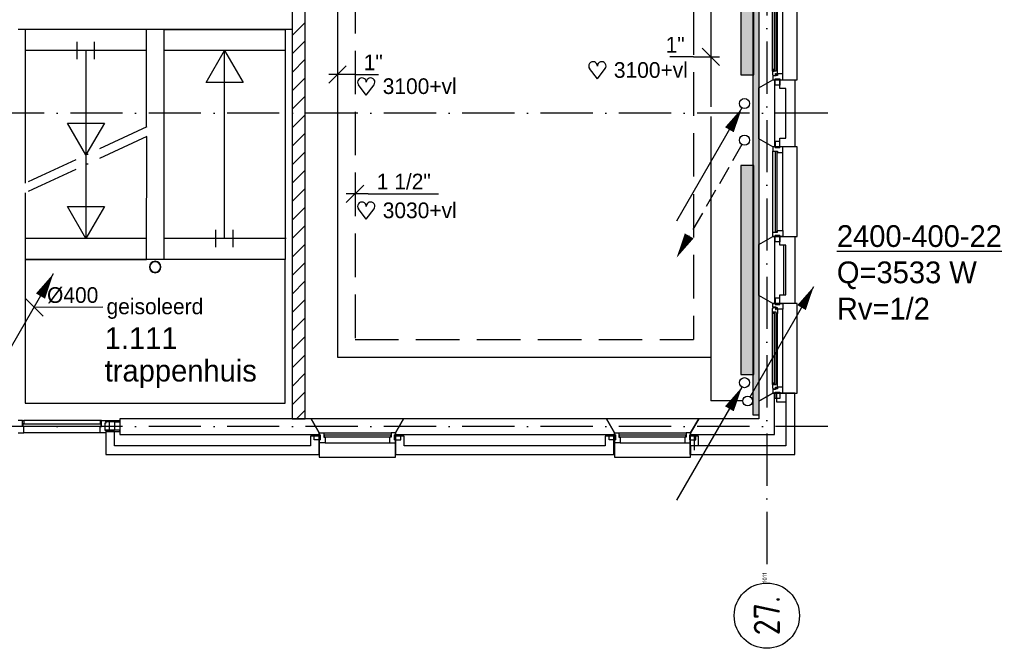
# Model space of a CAD drawing. Extents: x -39327 to 109237, y 358172 to 442272.
# Tile 19 of 96: x 29727 to 41036, y 368847 to 376067. Entities that reach past the tile are written whole.
import ezdxf
from ezdxf.enums import TextEntityAlignment as Align

# ---------------------------------------------------------------- set-up
doc = ezdxf.new("R2010")
doc.units = 0
doc.header["$LTSCALE"] = 100
for name, pattern in [('2322107', [2000, 1000, 1000]), ('2322108', [7, 5, -2]), ('DASHDOT', [9, 6, -1.5, 0, -1.5])]:
    doc.linetypes.add(name, pattern=pattern)
doc.layers.get('0').update_dxf_attribs({"linetype": 'CONTINUOUS'})
for name, color, linetype in [('AL$1----_ALGEMEEN', 7, 'CONTINUOUS'), ('AL$2----_RENVOOI', 7, 'CONTINUOUS'), ('AL$7----_STRAMIEN', 1, 'DASHDOT'), ('AL21----_BUITENWAND', 4, 'CONTINUOUS'), ('AL21K---_ISOLATIE', 1, 'CONTINUOUS'), ('AL24----_TRAPPEN', 7, 'CONTINUOUS'), ('AL28----_KONSTRUKTIE', 3, 'CONTINUOUS'), ('AL31----_BUITENKOZ', 7, 'CONTINUOUS'), ('ALN-----_BLOCKNAAM', 2, 'CONTINUOUS'), ('ALXA3---_VOLZWART', 14, 'CONTINUOUS'), ('ALXAB---_PREFABBETON', 1, 'CONTINUOUS'), ('ALXOU---_GLAS', 7, 'CONTINUOUS'), ('BOUW', 8, 'CONTINUOUS'), ('KABELGOOT1', 8, 'CONTINUOUS'), ('WI561---', 1, 'CONTINUOUS'), ('WL561---', 4, 'CONTINUOUS'), ('WL561---_AANVOER', 4, 'CONTINUOUS'), ('WL561---_RETOUR', 4, 'CONTINUOUS'), ('WL570---', 3, 'CONTINUOUS'), ('WL570---_RETOUR', 3, 'CONTINUOUS'), ('WM561---', 1, 'CONTINUOUS'), ('WM570---', 1, 'CONTINUOUS')]:
    doc.layers.add(name, color=color, linetype=linetype)
doc.styles.add('BURO-018', font='BUROFONT.shx', dxfattribs={"height": 180})
doc.styles.add('BURO-025', font='BUROFONT.shx', dxfattribs={"height": 250})
doc.styles.get("Standard").update_dxf_attribs({"font": 'ISOCP'})

# ---------------------------------------------------------------- blocks, each defined once
blk = doc.blocks.new('1011')
at = {"layer": 'AL$7----_STRAMIEN', "color": 7, "linetype": 'CONTINUOUS'}
blk.add_circle((-750, 0), 750, dxfattribs=at)
at = {"layer": 'ALN-----_BLOCKNAAM', "linetype": 'CONTINUOUS'}
blk.add_text('1011', height=100, dxfattribs=at).set_placement((0, 0))
blk = doc.blocks.new('2322401')
at = {"color": 0, "linetype": 'CONTINUOUS'}
for p, q in [((-0.5, 0.5, 1), (-0.5, 0.5)), ((-0.5, 0.5, 1), (-0.5, -0.5, 1)), ((0.5, 0.5, 1), (-0.5, 0.5, 1)), ((0.5, 0.5), (-0.5, 0.5)), ((-0.5, 0.5), (-0.5, -0.5)), ((0.5, 0.5, 1), (0.5, 0.5)), ((0.5, -0.5, 1), (0.5, 0.5, 1)), ((0.5, -0.5), (0.5, 0.5)), ((-0.5, -0.5, 1), (-0.5, -0.5)), ((-0.5, -0.5, 1), (0.5, -0.5, 1)), ((-0.5, -0.5), (0.5, -0.5)), ((0.5, -0.5, 1), (0.5, -0.5))]:
    blk.add_line(p, q, dxfattribs=at)
blk = doc.blocks.new('CVHATCH1')
at = {"color": 0, "linetype": 'CONTINUOUS'}
blk.add_solid([(-0.5, -0.5), (0.5, -0.5), (-0.5, 0.5), (0.5, 0.5)], dxfattribs=at)
blk = doc.blocks.new('LU-PIJL1')
at = {"color": 0, "linetype": 'CONTINUOUS'}
blk.add_line((0, 0), (10.12, 17.54), dxfattribs=at)
blk.add_lwpolyline([(10.12, 17.54, 0, 1.5, 0), (8.25, 14.29, 1.5, 1.5, 0)], format="xyseb", dxfattribs=at)
blk = doc.blocks.new('CVRINFO2')
at = {"color": 0, "linetype": 'CONTINUOUS', "style": 'BURO-025'}
for tag, p in [('CV_TEXT125', (0, 0)), ('CV_TEXT225', (0, -4.17)), ('CV_TEXT325', (0, -8.33)), ('CV_TEXT425', (0, -12.5))]:
    blk.add_attdef(tag, p, '', height=2.5, dxfattribs=at)
blk = doc.blocks.new('LDV4107')
at = {"color": 0, "linetype": 'CONTINUOUS'}
blk.add_line((-0.25, -0.433), (-6.75, -11.691), dxfattribs=at)
blk.add_lwpolyline([(-0.25, -0.433, 0, 1, 0), (-1.5, -2.598, 1, 1, 0)], format="xyseb", dxfattribs=at)
blk.add_circle((0, 0), 0.5, dxfattribs=at)
blk = doc.blocks.new('LDV2108')
at = {"color": 0, "linetype": 'CONTINUOUS'}
for p, q in [((-0.25, -0.433), (-1.187, -2.057)), ((-1.562, -2.706), (-2.5, -4.33)), ((-2.875, -4.98), (-3.812, -6.603)), ((-4.187, -7.253), (-5.125, -8.877)), ((-5.5, -9.526), (-6.437, -11.15))]:
    blk.add_line(p, q, dxfattribs=at)
blk.add_lwpolyline([(-6.75, -11.691, 0, 1, 0), (-5.5, -9.526, 1, 1, 0)], format="xyseb", dxfattribs=at)
blk.add_circle((0, 0), 0.5, dxfattribs=at)
blk = doc.blocks.new('LDV1107')
at = {"color": 0, "linetype": 'CONTINUOUS'}
blk.add_line((0.25, 0.43), (6.75, 11.69), dxfattribs=at)
blk.add_lwpolyline([(6.75, 11.69, 0, 1, 0), (5.5, 9.53, 1, 1, 0)], format="xyseb", dxfattribs=at)
blk.add_circle((0, 0), 0.5, dxfattribs=at)
blk = doc.blocks.new('*U254', base_point=(32054, 390186))
at = {"color": 0, "linetype": 'CONTINUOUS'}
for p, q in [((31954, 390286), (32154, 390086)), ((31854, 390186), (31584, 390186)), ((31854, 390186), (32154, 390186))]:
    blk.add_line(p, q, dxfattribs=at)
at = {"color": 0, "linetype": 'CONTINUOUS', "style": 'BURO-018'}
blk.add_text('1"', height=180, dxfattribs=at).set_placement((31754, 390236), align=Align.RIGHT)
blk = doc.blocks.new('HART')
at = {"color": 1}
for q in [(-39.7, 52.4), (39.7, 52.4)]:
    blk.add_line((0, 0), q, dxfattribs=at)
for centre, start, end in [((-22.1, 65.7), 0, 217.1867), ((22.1, 65.7), 322.8133, 180)]:
    blk.add_arc(centre, 22.1, start, end, dxfattribs=at)
blk = doc.blocks.new('*U257', base_point=(27968, 374068))
at = {"color": 0, "linetype": 'CONTINUOUS'}
for p, q in [((28068, 374168), (27868, 373968)), ((28118, 374068), (27868, 374068)), ((28118, 374068), (28928, 374068))]:
    blk.add_line(p, q, dxfattribs=at)
at = {"color": 0, "linetype": 'CONTINUOUS', "style": 'BURO-018'}
blk.add_text('1 1/2"', height=180, dxfattribs=at).set_placement((28218, 374118))
blk = doc.blocks.new('*U258', base_point=(27768, 375437))
at = {"color": 0, "linetype": 'CONTINUOUS'}
for p, q in [((27868, 375537), (27668, 375337)), ((27968, 375437), (27668, 375437)), ((27968, 375437), (28238, 375437))]:
    blk.add_line(p, q, dxfattribs=at)
at = {"color": 0, "linetype": 'CONTINUOUS', "style": 'BURO-018'}
blk.add_text('1"', height=180, dxfattribs=at).set_placement((28068, 375487))
blk = doc.blocks.new('A$C6E6F3BC9')
at = {"layer": 'KABELGOOT1'}
h = blk.add_hatch(dxfattribs=at)
h.set_pattern_fill('DOTS', color=256, scale=20, style=0)
h.set_pattern_definition([(0, (-2505.993, 85430.135), (15.875, 31.75), [0, -31.75])])
h.paths.add_polyline_path([(30101, 19561), (30036, 19561), (30036, 0), (30101, 0)])
for p, q in [((30036, 0), (30036, 19585)), ((30101, 19585), (30101, 0)), ((30101, 0), (30036, 0))]:
    blk.add_line(p, q, dxfattribs=at)

msp = doc.modelspace()

# ---------------------------------------------------------------- linework, layer by layer
at = {"color": 8, "linetype": 'CONTINUOUS'}
for radius, start, end in [(65.7, 0, 180), (65.7, 180, 0), (60.9, 0, 180), (60.9, 180, 0)]:
    msp.add_arc((31283.2, 373226.8), radius, start, end, dxfattribs=at)
at = {"layer": 'AL$1----_ALGEMEEN', "color": 8}
msp.add_line((31381.9, 375273.8), (31381.9, 375273.8), dxfattribs=at)
at = {"layer": 'AL$2----_RENVOOI', "color": 8}
for p, q in [((32857.5, 375953.8), (29710.5, 375953.8)), ((31184.6, 375713.8), (29790, 375713.8)), ((32776.5, 375713.8), (31384.6, 375713.8)), ((31184.8, 373553.8), (29790.6, 373553.8)), ((32787.4, 373554), (31395.5, 373554))]:
    msp.add_line(p, q, dxfattribs=at)
at = {"layer": 'AL$7----_STRAMIEN', "color": 1}
for p, q in [((38308, 438822.2), (38308, 369596.9)), ((39009.2, 374992.8), (20760, 374992.8)), ((39009.2, 371392.8), (20760, 371392.8))]:
    msp.add_line(p, q, dxfattribs=at)
at = {"layer": 'AL21----_BUITENWAND', "color": 8}
for p, q in [((38459, 375277.8), (38459, 375377.8)), ((38459, 375377.8), (38628, 375377.8)), ((38628, 375377.8), (38628, 374607.8)), ((38528, 375277.8), (38459, 375277.8)), ((38528, 374707.8), (38528, 375277.8)), ((38459, 374707.8), (38528, 374707.8)), ((38459, 374607.8), (38459, 374707.8)), ((38628, 374607.8), (38459, 374607.8)), ((38459, 373477.8), (38459, 373577.8)), ((38459, 373577.8), (38628, 373577.8)), ((38628, 373577.8), (38628, 372807.8)), ((38528, 373477.8), (38459, 373477.8)), ((38528, 372907.8), (38528, 373477.8)), ((38459, 372907.8), (38528, 372907.8)), ((38459, 372807.8), (38459, 372907.8)), ((38628, 372807.8), (38459, 372807.8)), ((38628, 371777.8), (38418, 371777.8)), ((38418, 371777.8), (38418, 371677.8)), ((38628, 371777.8), (38528, 371777.8)), ((38528, 371777.8), (38528, 371172.8)), ((38528, 371777.8), (38528, 371172.8)), ((38628, 371777.8), (38528, 371777.8)), ((38628, 371072.8), (38628, 371777.8)), ((38628, 371072.8), (38628, 371777.8)), ((38628, 371072.8), (38628, 371777.8)), ((38418, 371677.8), (38528, 371677.8)), ((38528, 371677.8), (38528, 371172.8)), ((30817, 371338.3), (30717, 371338.3)), ((30717, 371338.3), (30717, 371072.8)), ((30817, 371172.8), (30817, 371338.3)), ((33068, 371282.8), (33068, 371172.8)), ((33168, 371282.8), (33068, 371282.8)), ((33168, 371072.8), (33168, 371282.8)), ((34143, 371282.8), (34043, 371282.8)), ((34043, 371282.8), (34043, 371072.8)), ((34143, 371172.8), (34143, 371282.8)), ((36450, 371282.8), (36450, 371172.8)), ((36550, 371282.8), (36450, 371282.8)), ((36550, 371072.8), (36550, 371282.8)), ((37425, 371282.8), (37425, 371072.8)), ((37525, 371282.8), (37425, 371282.8)), ((37525, 371172.8), (37525, 371282.8)), ((33068, 371172.8), (30817, 371172.8)), ((36450, 371172.8), (34143, 371172.8)), ((38528, 371172.8), (37433, 371172.8)), ((37433, 371172.8), (37433, 371072.8)), ((38528, 371172.8), (37433, 371172.8)), ((37433, 371172.8), (37433, 371072.8)), ((38528, 371172.8), (37525, 371172.8)), ((30717, 371072.8), (33168, 371072.8)), ((34043, 371072.8), (36550, 371072.8)), ((37425, 371072.8), (38628, 371072.8)), ((37433, 371072.8), (38628, 371072.8)), ((37433, 371072.8), (38628, 371072.8))]:
    msp.add_line(p, q, dxfattribs=at)
at = {"layer": 'AL21K---_ISOLATIE', "color": 8, "linetype": 'CONTINUOUS'}
for p, q in [((38398, 375277.8), (38398, 374707.8)), ((38398, 373477.8), (38398, 372907.8)), ((38498, 373477.8), (38498, 372907.8))]:
    msp.add_line(p, q, dxfattribs=at)
at = {"layer": 'AL24----_TRAPPEN', "color": 8}
for p, q in [((31184.6, 375953.8), (29790, 375953.8)), ((29790, 375953.8), (29791.4, 374189.3)), ((31184.6, 374836.9), (31184.6, 375953.8)), ((31384.6, 373313.8), (31384.6, 375953.8)), ((31384.6, 375953.8), (32776.5, 375953.8)), ((32776.5, 375953.8), (32776.5, 373313.8)), ((30387.3, 375613.8), (30387.3, 375813.8)), ((30587.3, 375613.8), (30587.3, 375813.8)), ((30487.3, 375713.8), (30487.3, 373553.8)), ((31868.9, 375347.2), (32080.5, 375713.8)), ((32079.2, 373553.8), (32079.2, 375713.8)), ((32080.5, 375713.8), (32292.2, 375347.2)), ((32292.2, 375347.2), (31868.9, 375347.2)), ((30487.3, 374513.8), (30275.7, 374880.3)), ((30275.7, 374880.3), (30698.9, 374880.3)), ((30698.9, 374880.3), (30487.3, 374513.8)), ((31184.6, 373313.8), (31186, 374727.3)), ((29791.4, 374079.1), (29790.3, 373313.8)), ((30487.3, 373553.8), (30275.7, 373920.3)), ((30275.7, 373920.3), (30698.9, 373920.3)), ((30698.9, 373920.3), (30487.3, 373553.8)), ((31979.2, 373453.8), (31979.2, 373653.8)), ((32179.2, 373453.8), (32179.2, 373653.8)), ((29790, 373313.8), (29790, 371663.8)), ((32776.5, 373313.8), (29790, 373313.8)), ((29790.3, 373313.8), (31184.6, 373313.8)), ((32776.5, 373313.8), (31384.6, 373313.8)), ((32776.5, 371663.8), (32776.5, 373313.8)), ((29790, 371663.8), (32776.5, 371663.8))]:
    msp.add_line(p, q, dxfattribs=at)
at = {"layer": 'AL24----_TRAPPEN', "color": 8, "linetype": 'DASHDOT'}
for p, q in [((31186, 374837.5), (29791.4, 374189.3)), ((31186, 374727.3), (29791.4, 374079.1))]:
    msp.add_line(p, q, dxfattribs=at)
at = {"layer": 'AL28----_KONSTRUKTIE', "color": 8}
for p, q in [((32855, 377446.8), (32855, 371482.8)), ((33005, 371482.8), (33005, 377446.8)), ((38218, 375285.4), (38378, 375377.8)), ((38378, 375377.8), (38398, 375377.8)), ((38398, 375377.8), (38398, 374607.8)), ((38218, 374700.1), (38218, 375285.4)), ((38378, 374607.8), (38218, 374700.1)), ((38398, 374607.8), (38378, 374607.8)), ((38218, 373485.4), (38378, 373577.8)), ((38378, 373577.8), (38398, 373577.8)), ((38398, 373577.8), (38398, 372807.8)), ((38218, 372900.1), (38218, 373485.4)), ((38378, 372807.8), (38218, 372900.1)), ((38398, 372807.8), (38378, 372807.8)), ((32855, 371482.8), (33005, 371482.8)), ((34135.4, 371482.8), (34043, 371322.8)), ((36465.6, 371482.8), (34135.4, 371482.8)), ((36558, 371322.8), (36465.6, 371482.8)), ((34043, 371322.8), (34043, 371302.8)), ((34043, 371302.8), (36558, 371302.8)), ((36558, 371302.8), (36558, 371322.8))]:
    msp.add_line(p, q, dxfattribs=at)
at = {"layer": 'AL28----_KONSTRUKTIE', "color": 8, "linetype": 'CONTINUOUS'}
for p, q in [((38378, 371777.8), (38218, 371685.4)), ((38398, 371777.8), (38378, 371777.8)), ((38398, 371302.8), (38398, 371777.8)), ((38218, 371685.4), (38218, 371482.8)), ((33075.6, 371482.8), (30877, 371482.8)), ((30877, 371482.8), (30877, 371302.8)), ((33168, 371322.8), (33075.6, 371482.8)), ((37525.4, 371482.8), (37433, 371322.8)), ((38218, 371482.8), (37525.4, 371482.8)), ((30877, 371302.8), (33168, 371302.8)), ((33168, 371302.8), (33168, 371322.8)), ((37433, 371322.8), (37433, 371302.8)), ((37433, 371302.8), (38398, 371302.8))]:
    msp.add_line(p, q, dxfattribs=at)
at = {"layer": 'AL31----_BUITENKOZ', "color": 8}
for p, q in [((38218, 376500.1), (38218, 375285.4)), ((38658, 375377.8), (38658, 376407.8)), ((38375, 375477), (38375, 376308.6)), ((38429, 375491.9), (38429, 376293.6)), ((38492, 375444.8), (38492, 376340.8)), ((38416, 375477), (38375, 375477)), ((38375, 375477), (38375, 375434.5)), ((38390.8, 375494), (38377.3, 375494)), ((38377.3, 375494), (38377.3, 375477)), ((38377.3, 375477), (38390.8, 375477)), ((38390.8, 375477), (38390.8, 375494)), ((38429, 375491.9), (38416, 375494)), ((38416, 375494), (38416, 375477)), ((38429, 375444.8), (38429, 375491.9)), ((38218, 375285.4), (38378, 375377.8)), ((38375, 375434.5), (38379.2, 375432)), ((38414, 375421.8), (38378, 375421.8)), ((38378, 375421.8), (38378, 375377.8)), ((38378, 375377.8), (38658, 375377.8)), ((38378, 375377.8), (38403, 375377.8)), ((38379.2, 375432), (38379.2, 375425)), ((38379.2, 375425), (38409, 375425)), ((38403, 375387.8), (38459, 375387.8)), ((38403, 375316.8), (38403, 375387.8)), ((38403, 375377.8), (38403, 375387.8)), ((38403, 375387.8), (38459, 375387.8)), ((38409, 375425), (38409, 375447.5)), ((38409, 375447.5), (38414, 375447.5)), ((38414, 375447.5), (38414, 375439.5)), ((38414, 375439.5), (38429, 375439.5)), ((38429, 375427.8), (38414, 375427.8)), ((38414, 375427.8), (38414, 375421.8)), ((38492, 375444.8), (38429, 375444.8)), ((38429, 375444.8), (38429, 375427.8)), ((38429, 375439.5), (38429, 375444.8)), ((38459, 375387.8), (38459, 375316.8)), ((38459, 375387.8), (38459, 375377.8)), ((38459, 375377.8), (38492, 375377.8)), ((38492, 375377.8), (38492, 375444.8)), ((38459, 375316.8), (38403, 375316.8)), ((38378, 374607.8), (38218, 374700.1)), ((38218, 374700.1), (38218, 373485.4)), ((38459, 374668.8), (38403, 374668.8)), ((38403, 374668.8), (38403, 374597.8)), ((38459, 374597.8), (38459, 374668.8)), ((38658, 374607.8), (38378, 374607.8)), ((38378, 373627.8), (38378, 374557.8)), ((38403, 374597.8), (38459, 374597.8)), ((38658, 373577.8), (38658, 374607.8)), ((38492, 373644.8), (38492, 374540.8)), ((38218, 373485.4), (38378, 373577.8)), ((38378, 373577.8), (38658, 373577.8)), ((38403, 373587.8), (38459, 373587.8)), ((38403, 373516.8), (38403, 373587.8)), ((38459, 373587.8), (38459, 373516.8)), ((38459, 373516.8), (38403, 373516.8)), ((38378, 372807.8), (38218, 372900.1)), ((38218, 372900.1), (38218, 371685.4)), ((38459, 372868.8), (38403, 372868.8)), ((38403, 372868.8), (38403, 372797.8)), ((38459, 372797.8), (38459, 372868.8)), ((38375, 372751.1), (38379.2, 372753.5)), ((38375, 372708.6), (38375, 372751.1)), ((38658, 372807.8), (38378, 372807.8)), ((38378, 372807.8), (38403, 372807.8)), ((38378, 372763.8), (38378, 372807.8)), ((38414, 372763.8), (38378, 372763.8)), ((38379.2, 372753.5), (38379.2, 372760.6)), ((38379.2, 372760.6), (38409, 372760.6)), ((38403, 372807.8), (38403, 372797.8)), ((38403, 372797.8), (38459, 372797.8)), ((38403, 372797.8), (38459, 372797.8)), ((38409, 372760.6), (38409, 372738.1)), ((38414, 372757.8), (38414, 372763.8)), ((38429, 372757.8), (38414, 372757.8)), ((38414, 372738.1), (38414, 372746.1)), ((38414, 372746.1), (38429, 372746.1)), ((38429, 372740.8), (38429, 372757.8)), ((38429, 372746.1), (38429, 372740.8)), ((38459, 372797.8), (38459, 372807.8)), ((38459, 372807.8), (38492, 372807.8)), ((38492, 372807.8), (38492, 372740.8)), ((38658, 371777.8), (38658, 372807.8)), ((38416, 372708.6), (38375, 372708.6)), ((38375, 371877), (38375, 372708.6)), ((38377.3, 372708.6), (38390.8, 372708.6)), ((38377.3, 372691.6), (38377.3, 372708.6)), ((38390.8, 372691.6), (38377.3, 372691.6)), ((38390.8, 372708.6), (38390.8, 372691.6)), ((38409, 372738.1), (38414, 372738.1)), ((38416, 372691.6), (38416, 372708.6)), ((38429, 372693.6), (38416, 372691.6)), ((38492, 372740.8), (38429, 372740.8)), ((38429, 372740.8), (38429, 372693.6)), ((38429, 371891.9), (38429, 372693.6)), ((38492, 371844.8), (38492, 372740.8)), ((38416, 371877), (38375, 371877)), ((38375, 371877), (38375, 371834.5)), ((38390.8, 371894), (38377.3, 371894)), ((38377.3, 371894), (38377.3, 371877)), ((38377.3, 371877), (38390.8, 371877)), ((38390.8, 371877), (38390.8, 371894)), ((38409, 371825), (38409, 371847.5)), ((38409, 371847.5), (38414, 371847.5)), ((38414, 371847.5), (38414, 371839.5)), ((38429, 371891.9), (38416, 371894)), ((38416, 371894), (38416, 371877)), ((38429, 371844.8), (38429, 371891.9)), ((38492, 371844.8), (38429, 371844.8)), ((38429, 371844.8), (38429, 371827.8)), ((38429, 371839.5), (38429, 371844.8)), ((38492, 371777.8), (38492, 371844.8)), ((38218, 371685.4), (38378, 371777.8)), ((38375, 371834.5), (38379.2, 371832)), ((38414, 371821.8), (38378, 371821.8)), ((38378, 371821.8), (38378, 371777.8)), ((38378, 371777.8), (38658, 371777.8)), ((38378, 371777.8), (38403, 371777.8)), ((38379.2, 371832), (38379.2, 371825)), ((38379.2, 371825), (38409, 371825)), ((38403, 371787.8), (38459, 371787.8)), ((38403, 371716.8), (38403, 371787.8)), ((38403, 371777.8), (38403, 371787.8)), ((38403, 371787.8), (38459, 371787.8)), ((38414, 371839.5), (38429, 371839.5)), ((38429, 371827.8), (38414, 371827.8)), ((38414, 371827.8), (38414, 371821.8)), ((38459, 371787.8), (38459, 371716.8)), ((38459, 371787.8), (38459, 371777.8)), ((38459, 371777.8), (38492, 371777.8)), ((38459, 371716.8), (38403, 371716.8)), ((30650, 371461.8), (29775, 371461.8)), ((34135.4, 371482.8), (33075.6, 371482.8)), ((33075.6, 371482.8), (33168, 371322.8)), ((34043, 371322.8), (34135.4, 371482.8)), ((37525.4, 371482.8), (36465.6, 371482.8)), ((36465.6, 371482.8), (36558, 371322.8)), ((37433, 371322.8), (37525.4, 371482.8)), ((30650, 371322.8), (29775, 371322.8)), ((33107, 371241.8), (33107, 371297.8)), ((33107, 371297.8), (33178, 371297.8)), ((33168, 371322.8), (33168, 371042.8)), ((33178, 371297.8), (33178, 371241.8)), ((33218, 371322.8), (33993, 371322.8)), ((34033, 371297.8), (34033, 371241.8)), ((34104, 371297.8), (34033, 371297.8)), ((34043, 371042.8), (34043, 371322.8)), ((34104, 371241.8), (34104, 371297.8)), ((36497, 371241.8), (36497, 371297.8)), ((36497, 371297.8), (36568, 371297.8)), ((36558, 371322.8), (36558, 371042.8)), ((36568, 371297.8), (36568, 371241.8)), ((36608, 371322.8), (37383, 371322.8)), ((37423, 371297.8), (37423, 371241.8)), ((37494, 371297.8), (37423, 371297.8)), ((37433, 371042.8), (37433, 371322.8)), ((37494, 371241.8), (37494, 371297.8)), ((33178, 371241.8), (33107, 371241.8)), ((33235, 371208.8), (33976, 371208.8)), ((34033, 371241.8), (34104, 371241.8)), ((36568, 371241.8), (36497, 371241.8)), ((36625, 371208.8), (37366, 371208.8)), ((37423, 371241.8), (37494, 371241.8)), ((33168, 371042.8), (34043, 371042.8)), ((36558, 371042.8), (37433, 371042.8))]:
    msp.add_line(p, q, dxfattribs=at)
at = {"layer": 'AL31----_BUITENKOZ', "color": 8, "linetype": 'CONTINUOUS'}
for p, q in [((38393, 376306.6), (38393, 375479)), ((38414, 375479), (38414, 376306.6)), ((38393, 375479), (38414, 375479)), ((38403, 374607.8), (38378, 374607.8)), ((38378, 374607.8), (38378, 374557.8)), ((38378, 374557.8), (38378, 374557.8)), ((38378, 374557.8), (38429, 374557.8)), ((38403, 374597.8), (38403, 374607.8)), ((38403, 374607.8), (38403, 374607.8)), ((38459, 374597.8), (38403, 374597.8)), ((38429, 374557.8), (38429, 374540.8)), ((38492, 374607.8), (38459, 374607.8)), ((38459, 374607.8), (38459, 374597.8)), ((38492, 374540.8), (38492, 374607.8)), ((38425, 374552.8), (38404, 374552.8)), ((38404, 374552.8), (38404, 373632.8)), ((38425, 373632.8), (38425, 374552.8)), ((38429, 374540.8), (38492, 374540.8)), ((38492, 374540.8), (38492, 374540.8)), ((38492, 374540.8), (38492, 374540.8)), ((38492, 374540.8), (38492, 374540.8)), ((38492, 374540.8), (38492, 374540.8)), ((38378, 373627.8), (38378, 373627.8)), ((38378, 373627.8), (38429, 373627.8)), ((38378, 373577.8), (38378, 373627.8)), ((38403, 373577.8), (38378, 373577.8)), ((38459, 373587.8), (38403, 373587.8)), ((38403, 373587.8), (38403, 373577.8)), ((38403, 373577.8), (38403, 373577.8)), ((38404, 373632.8), (38425, 373632.8)), ((38429, 373627.8), (38429, 373644.8)), ((38429, 373644.8), (38492, 373644.8)), ((38459, 373577.8), (38459, 373587.8)), ((38492, 373577.8), (38459, 373577.8)), ((38492, 373644.8), (38492, 373644.8)), ((38492, 373644.8), (38492, 373644.8)), ((38492, 373644.8), (38492, 373644.8)), ((38492, 373644.8), (38492, 373644.8)), ((38492, 373644.8), (38492, 373577.8)), ((38414, 372706.6), (38393, 372706.6)), ((38393, 372706.6), (38393, 371879)), ((38414, 371879), (38414, 372706.6)), ((38393, 371879), (38414, 371879)), ((29758, 371461.8), (29708, 371461.8)), ((29758, 371423.8), (29758, 371461.8)), ((29758, 371461.8), (29775, 371461.8)), ((29758, 371394.8), (29758, 371461.8)), ((29775, 371423.8), (29758, 371423.8)), ((29775, 371394.8), (29758, 371394.8)), ((29775, 371461.8), (29775, 371423.8)), ((29775, 371341.8), (29775, 371394.8)), ((30650, 371461.8), (30650, 371423.8)), ((30667, 371461.8), (30650, 371461.8)), ((30650, 371423.8), (30667, 371423.8)), ((30650, 371341.8), (30650, 371394.8)), ((30650, 371394.8), (30667, 371394.8)), ((30667, 371423.8), (30667, 371461.8)), ((30667, 371461.8), (30717, 371461.8)), ((30667, 371394.8), (30667, 371461.8)), ((30717, 371432.3), (30703, 371432.3)), ((30703, 371432.3), (30703, 371353.3)), ((30717, 371432.3), (30703, 371432.3)), ((30703, 371432.3), (30703, 371352.3)), ((30717, 371446.8), (30717, 371461.8)), ((30717, 371461.8), (30877, 371461.8)), ((30717, 371461.8), (30717, 371455.8)), ((30717, 371455.8), (30717, 371441.8)), ((30877, 371446.8), (30717, 371446.8)), ((30717, 371446.8), (30717, 371432.3)), ((30758, 371446.8), (30717, 371446.8)), ((30717, 371441.8), (30717, 371441.8)), ((30717, 371441.8), (30717, 371432.3)), ((30758, 371353.3), (30758, 371446.8)), ((30821, 371353.3), (30821, 371446.8)), ((30821, 371446.8), (30877, 371446.8)), ((30877, 371461.8), (30877, 371446.8)), ((30877, 371446.8), (30877, 371353.3)), ((29708, 371322.8), (29726.9, 371322.8)), ((29726.9, 371322.8), (29775, 371322.8)), ((29775, 371333.8), (29775, 371341.8)), ((29775, 371329.8), (29775, 371333.8)), ((29775, 371322.8), (29775, 371329.8)), ((30650, 371333.8), (30650, 371341.8)), ((30650, 371329.8), (30650, 371333.8)), ((30650, 371322.8), (30650, 371329.8)), ((30698.1, 371322.8), (30650, 371322.8)), ((30717, 371322.8), (30698.1, 371322.8)), ((30703, 371353.3), (30717, 371353.3)), ((30703, 371352.3), (30717, 371352.3)), ((30717, 371353.3), (30717, 371338.3)), ((30877, 371353.3), (30717, 371353.3)), ((30717, 371353.3), (30717, 371353.3)), ((30717, 371353.3), (30758, 371353.3)), ((30717, 371352.3), (30717, 371342.8)), ((30717, 371342.8), (30717, 371342.8)), ((30717, 371342.8), (30717, 371328.8)), ((30717, 371338.3), (30877, 371338.3)), ((30717, 371328.8), (30717, 371322.8)), ((30877, 371353.3), (30821, 371353.3)), ((30877, 371338.3), (30877, 371353.3)), ((33168, 371297.8), (33168, 371322.8)), ((33168, 371322.8), (33218, 371322.8)), ((33178, 371297.8), (33168, 371297.8)), ((33168, 371297.8), (33168, 371297.8)), ((33178, 371241.8), (33178, 371297.8)), ((33218, 371322.8), (33218, 371322.8)), ((33218, 371322.8), (33218, 371271.8)), ((33223, 371296.8), (33223, 371275.8)), ((33988, 371296.8), (33223, 371296.8)), ((33223, 371275.8), (33988, 371275.8)), ((33988, 371275.8), (33988, 371296.8)), ((33993, 371322.8), (33993, 371322.8)), ((33993, 371322.8), (33993, 371271.8)), ((34043, 371322.8), (33993, 371322.8)), ((34033, 371241.8), (34033, 371297.8)), ((34033, 371297.8), (34043, 371297.8)), ((34043, 371297.8), (34043, 371322.8)), ((34043, 371297.8), (34043, 371297.8)), ((36558, 371297.8), (36558, 371322.8)), ((36558, 371322.8), (36608, 371322.8)), ((36568, 371297.8), (36558, 371297.8)), ((36558, 371297.8), (36558, 371297.8)), ((36568, 371241.8), (36568, 371297.8)), ((36608, 371322.8), (36608, 371322.8)), ((36608, 371322.8), (36608, 371271.8)), ((36613, 371296.8), (36613, 371275.8)), ((37378, 371296.8), (36613, 371296.8)), ((36613, 371275.8), (37378, 371275.8)), ((37378, 371275.8), (37378, 371296.8)), ((37383, 371322.8), (37383, 371322.8)), ((37383, 371322.8), (37383, 371271.8)), ((37433, 371322.8), (37383, 371322.8)), ((37423, 371241.8), (37423, 371297.8)), ((37423, 371297.8), (37433, 371297.8)), ((37433, 371297.8), (37433, 371322.8)), ((37433, 371297.8), (37433, 371297.8)), ((33168, 371208.8), (33168, 371241.8)), ((33168, 371241.8), (33178, 371241.8)), ((33235, 371208.8), (33168, 371208.8)), ((33218, 371271.8), (33235, 371271.8)), ((33235, 371271.8), (33235, 371208.8)), ((33235, 371208.8), (33235, 371208.8)), ((33235, 371208.8), (33235, 371208.8)), ((33235, 371208.8), (33235, 371208.8)), ((33235, 371208.8), (33235, 371208.8)), ((33993, 371271.8), (33976, 371271.8)), ((33976, 371271.8), (33976, 371208.8)), ((33976, 371208.8), (33976, 371208.8)), ((33976, 371208.8), (33976, 371208.8)), ((33976, 371208.8), (33976, 371208.8)), ((33976, 371208.8), (33976, 371208.8)), ((33976, 371208.8), (34043, 371208.8)), ((34043, 371241.8), (34033, 371241.8)), ((34043, 371208.8), (34043, 371241.8)), ((36558, 371208.8), (36558, 371241.8)), ((36558, 371241.8), (36568, 371241.8)), ((36625, 371208.8), (36558, 371208.8)), ((36608, 371271.8), (36625, 371271.8)), ((36625, 371271.8), (36625, 371208.8)), ((36625, 371208.8), (36625, 371208.8)), ((36625, 371208.8), (36625, 371208.8)), ((36625, 371208.8), (36625, 371208.8)), ((36625, 371208.8), (36625, 371208.8)), ((37383, 371271.8), (37366, 371271.8)), ((37366, 371271.8), (37366, 371208.8)), ((37366, 371208.8), (37366, 371208.8)), ((37366, 371208.8), (37366, 371208.8)), ((37366, 371208.8), (37366, 371208.8)), ((37366, 371208.8), (37366, 371208.8)), ((37366, 371208.8), (37433, 371208.8)), ((37433, 371241.8), (37423, 371241.8)), ((37433, 371208.8), (37433, 371241.8))]:
    msp.add_line(p, q, dxfattribs=at)
at = {"layer": 'ALXA3---_VOLZWART', "color": 8}
msp.add_line((37475, 371282.8), (37475, 371122.8), dxfattribs=at)
at = {"layer": 'ALXAB---_PREFABBETON', "color": 8}
for p, q in [((32855, 375886.3), (33005, 376036.3)), ((32855, 375674.2), (33005, 375824.2)), ((32855, 375462.1), (33005, 375612.1)), ((32855, 375250), (33005, 375400)), ((32855, 375037.8), (33005, 375187.8)), ((32855, 374825.7), (33005, 374975.7)), ((32855, 374613.6), (33005, 374763.6)), ((32855, 374401.4), (33005, 374551.4)), ((32855, 374189.3), (33005, 374339.3)), ((32855, 373977.2), (33005, 374127.2)), ((32855, 373765), (33005, 373915)), ((32855, 373552.9), (33005, 373702.9)), ((32855, 373340.8), (33005, 373490.8)), ((32855, 373128.6), (33005, 373278.6)), ((32855, 372916.5), (33005, 373066.5)), ((32855, 372704.4), (33005, 372854.4)), ((32855, 372492.2), (33005, 372642.2)), ((32855, 372280.1), (33005, 372430.1)), ((32855, 372068), (33005, 372218)), ((32855, 371855.8), (33005, 372005.8)), ((32855, 371643.7), (33005, 371793.7)), ((32906.2, 371482.8), (33005, 371581.6))]:
    msp.add_line(p, q, dxfattribs=at)
at = {"layer": 'ALXOU---_GLAS', "color": 8}
for p, q in [((30663, 371420.8), (29762, 371420.8)), ((29762, 371420.8), (29762, 371398.8)), ((29762, 371398.8), (30663, 371398.8)), ((30663, 371398.8), (30663, 371420.8))]:
    msp.add_line(p, q, dxfattribs=at)
at = {"layer": 'WL561---_AANVOER', "linetype": '2322107'}
for p, q in [((37664.4, 378888.5), (37664.4, 375065.1)), ((33378, 377239), (33378, 372192.5)), ((37664.4, 374953.6), (37664.4, 372192.5)), ((33378, 372192.5), (37664.4, 372192.5)), ((37664.4, 372192.5), (37664.4, 371688.5)), ((38031.7, 371688.5), (37664.4, 371688.5))]:
    msp.add_line(p, q, dxfattribs=at)
at = {"layer": 'WL561---_RETOUR', "linetype": '2322108'}
for p, q in [((37464.4, 378264.6), (37464.4, 372392.5)), ((33578, 377110.5), (33578, 372392.5)), ((33578, 372392.5), (37464.4, 372392.5))]:
    msp.add_line(p, q, dxfattribs=at)
at = {"layer": 'WM570---', "linetype": 'CONTINUOUS'}
for p, q in [((29796.4, 372862.7), (29995.8, 372663.3)), ((30679.8, 372764.6), (29908.8, 372763))]:
    msp.add_line(p, q, dxfattribs=at)

# ---------------------------------------------------------------- block references
at = {"layer": 'AL$7----_STRAMIEN'}
ref = msp.add_blockref('1011', (38308, 369596.9), dxfattribs=dict(at, xscale=0.5, yscale=0.5, zscale=0.5, rotation=90))
ref.add_attrib('STR-NAAM', '27.', dxfattribs={"color": 3, "linetype": 'CONTINUOUS', "height": 300, "rotation": 90}).set_placement((38308, 369221.9), align=Align.MIDDLE)
at = {"layer": 'WI561---'}
ref = msp.add_blockref('CVRINFO2', (39112.4, 373456.9), dxfattribs=dict(at, xscale=100, yscale=100, zscale=100))
ref.add_attrib('CV_TEXT125', '%%u2400-400-22', (39112.4, 373456.9), dxfattribs={"layer": '0', "color": 2, "linetype": 'CONTINUOUS', "height": 250, "style": 'BURO-025'})
ref.add_attrib('CV_TEXT225', 'Q=3533 W', (39112.4, 373040.2), dxfattribs={"layer": '0', "color": 2, "linetype": 'CONTINUOUS', "height": 250, "style": 'BURO-025'})
ref.add_attrib('CV_TEXT325', 'Rv=1/2', (39112.4, 372623.5), dxfattribs={"layer": '0', "color": 2, "linetype": 'CONTINUOUS', "height": 250, "style": 'BURO-025'})
at = {"layer": 'WL561---', "yscale": 150, "rotation": 270.0000000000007}
for name, p, xscale, zscale in [('2322401', (38083.4, 376792.8), 2720, 400), ('CVHATCH1', (38083.4, 376792.8), 2720, 2720), ('2322401', (38083.4, 373192.8), 2400, 300), ('CVHATCH1', (38083.4, 373192.8), 2400, 2400)]:
    msp.add_blockref(name, p, dxfattribs=dict(at, xscale=xscale, zscale=zscale))
at = {"layer": 'WL561---_AANVOER', "color": 2}
for name, p, xscale, yscale, zscale in [('LDV4107', (38051.5, 375103.5), 115.5, 115.5, 115.5), ('LDV2108', (38051.5, 374684), 115.5, 115.5, 115.5), ('LDV1107', (38088, 371688.5), 112.5, 112.5, 112.5), ('LDV4107', (38051.5, 371898.3), 115.5, 115.5, 115.5)]:
    msp.add_blockref(name, p, dxfattribs=dict(at, xscale=xscale, yscale=yscale, zscale=zscale))
at = {"layer": 'WL570---', "color": 1}
msp.add_blockref('A$C6E6F3BC9', (8116, 371524.5), dxfattribs=at)
at = {"layer": 'WL570---_RETOUR', "xscale": 80, "yscale": 80, "zscale": 80}
msp.add_blockref('LU-PIJL1', (29305.6, 371749.5), dxfattribs=at)
at = {"layer": 'WM561---'}
for name, p in [('*U254', (37664.4, 375640.1)), ('*U258', (33378, 375437.4)), ('*U257', (33578, 374068.3))]:
    msp.add_blockref(name, p, dxfattribs=at)
at = {"layer": 'WM570---', "xscale": 2.25, "yscale": 2.25, "zscale": 2.25}
for p in [(36361.9, 375387.6), (33706.8, 375201.6), (33706.8, 373775.5)]:
    msp.add_blockref('HART', p, dxfattribs=at)

# ---------------------------------------------------------------- texts
at = {"layer": 'BOUW', "color": 1, "style": 'BURO-018'}
msp.add_text('geisoleerd', height=180, dxfattribs=at).set_placement((30724.4, 372684.3))
at = {"layer": 'BOUW', "style": 'BURO-025'}
for s, p in [('1.111', (30703.3, 372284.4)), ('trappenhuis', (30703.3, 371911.3))]:
    msp.add_text(s, height=250, dxfattribs=at).set_placement(p)
at = {"layer": 'WM570---', "color": 1, "style": 'BURO-018'}
for s, p in [('3100+vl', (36551.3, 375399.8)), ('3100+vl', (33896.2, 375213.9)), ('3030+vl', (33896.2, 373787.7))]:
    msp.add_text(s, height=180, dxfattribs=at).set_placement(p)
at = {"layer": 'WM570---', "linetype": 'CONTINUOUS', "style": 'BURO-018'}
msp.add_text('%%c400', height=180, dxfattribs=at).set_placement((30629.8, 372814.6), align=Align.RIGHT)

doc.saveas('drawing.dxf')
